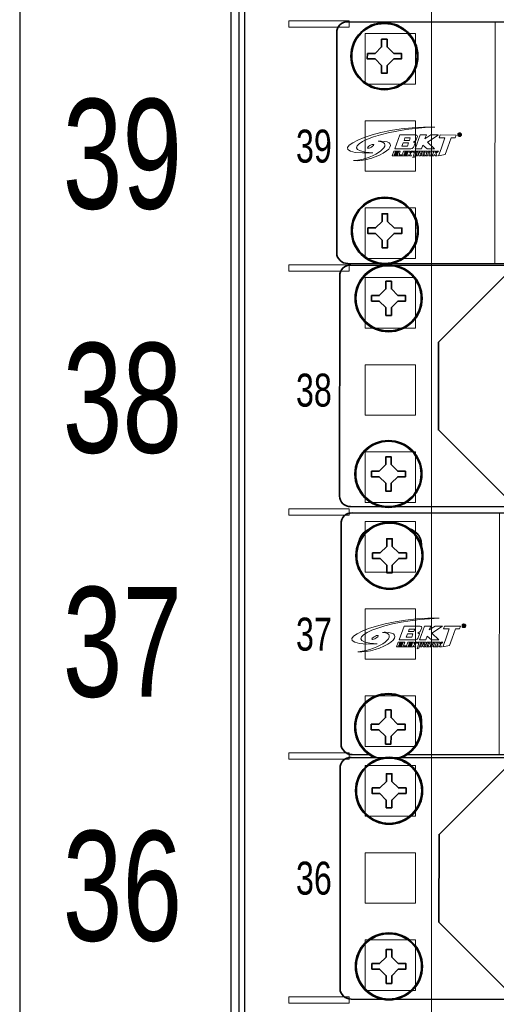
# Model space of a CAD drawing. Header units: millimetres. Extents: x 284 to 42354, y 172 to 67105.
# Tile 30 of 43: x 5459 to 6458, y 21782 to 23846. Entities that reach past the tile are written whole.
import ezdxf
from ezdxf.enums import TextEntityAlignment as Align

# ---------------------------------------------------------------- set-up
doc = ezdxf.new("R2010")
doc.units = ezdxf.units.MM
for name, color, linetype, lineweight in [('2DE_BKT_pp', 7, 'Continuous', 35), ('2DE_OBJ_BKT-pp', 93, 'Continuous', 25), ('2DE_TXT', 53, 'Continuous', 15), ('CP_DETAL', 33, 'Continuous', 9)]:
    doc.layers.add(name, color=color, linetype=linetype, lineweight=lineweight)
for name, color, linetype in [('2DE_OBJ_TXT', 53, 'Continuous'), ('BKT_LOGO', 5, 'Continuous'), ('CP_WIPEOUT', 7, 'Continuous')]:
    doc.layers.add(name, color=color, linetype=linetype)
doc.styles.add('CP_ATTR', font='ARIAL.TTF')
doc.styles.get("Standard").update_dxf_attribs({"font": 'arial.ttf'})

# ---------------------------------------------------------------- blocks, each defined once
blk = doc.blocks.new('wipeout_1')
blk.add_wipeout([(-6.9, 6.05), (471.7, 6.05), (473.7, 4.05), (473.7, -35.95), (471.7, -37.95), (-6.9, -37.95), (-8.9, -36.05), (-8.9, 4.05)]).dxf.layer = 'CP_WIPEOUT'
blk = doc.blocks.new('2hpn_bkt_04_gzawo0')
for p, q in [((-4.6, -2.63), (-4.6, 2.62)), ((4.6, 2.63), (4.6, -2.63)), ((-4.6, -34.63), (-4.6, -29.38)), ((4.6, -29.37), (4.6, -34.63))]:
    blk.add_line(p, q)
for points in [[(-6.9, -37.95), (-6.9, -37.95), (-6.9, -37.95), (-6.9, -37.95), (471.7, -37.95), (471.7, -37.95), (471.7, -37.95, 0.41425), (473.7, -35.95), (473.7, -35.95), (473.7, 4.05, 0.414021), (471.7, 6.05), (471.7, 6.05), (-6.9, 6.05, 0.457803), (-8.9, 4.05), (-8.9, 4.05), (-8.9, -36.05, 0.414214), (-6.9, -37.95), (-6.9, -37.95)], [(-2.75, 3.3), (-2.75, 3.3), (2.75, 3.3, -0.401538), (5.75, 0.3), (5.75, 0.3), (5.75, -0.3, -0.401538), (2.75, -3.3), (2.75, -3.3), (-2.75, -3.3, -0.401538), (-5.75, -0.3), (-5.75, -0.3), (-5.75, 0.2, -0.409645), (-2.75, 3.3), (-2.75, 3.3)], [(-2.75, -28.7), (-2.75, -28.7), (2.75, -28.7, -0.401538), (5.75, -31.7), (5.75, -31.7), (5.75, -32.3, -0.401538), (2.75, -35.3), (2.75, -35.3), (-2.75, -35.3, -0.401538), (-5.75, -32.3), (-5.75, -32.3), (-5.75, -31.8, -0.409645), (-2.75, -28.7), (-2.75, -28.7)]]:
    blk.add_lwpolyline(points, format="xyb")
at = {"lineweight": 0}
blk.add_lwpolyline([(19.9, 6.05), (19.9, -37.95)], dxfattribs=at)
at = {"layer": 'BKT_LOGO', "lineweight": 9}
for points, knots in [([(-2.36, -17.81), (-10.35, -17.31), (-0.7, -13.25), (8.98, -13.13), (8.98, -13.13), (-2.23, -12.72), (-13.54, -18.26), (-2.36, -17.81)], [0, 0, 0, 0, 0.5, 0.5, 0.5, 0.5, 1, 1, 1, 1]), ([(13.46, -14.16), (13.51, -14.16), (13.57, -14.17), (13.62, -14.2), (13.62, -14.2), (13.68, -14.23), (13.72, -14.27), (13.75, -14.32), (13.75, -14.32), (13.78, -14.38), (13.79, -14.43), (13.79, -14.49), (13.79, -14.49), (13.79, -14.55), (13.78, -14.6), (13.75, -14.66), (13.75, -14.66), (13.72, -14.71), (13.68, -14.75), (13.62, -14.78), (13.62, -14.78), (13.57, -14.81), (13.52, -14.82), (13.46, -14.82), (13.46, -14.82), (13.4, -14.82), (13.34, -14.81), (13.29, -14.78), (13.29, -14.78), (13.24, -14.75), (13.2, -14.71), (13.17, -14.66), (13.17, -14.66), (13.14, -14.6), (13.12, -14.55), (13.12, -14.49), (13.12, -14.49), (13.12, -14.43), (13.14, -14.38), (13.17, -14.32), (13.17, -14.32), (13.2, -14.27), (13.24, -14.23), (13.29, -14.2), (13.29, -14.2), (13.35, -14.17), (13.4, -14.16), (13.46, -14.16)], [0, 0, 0, 0, 0.083333, 0.083333, 0.083333, 0.083333, 0.166667, 0.166667, 0.166667, 0.166667, 0.25, 0.25, 0.25, 0.25, 0.333333, 0.333333, 0.333333, 0.333333, 0.416667, 0.416667, 0.416667, 0.416667, 0.5, 0.5, 0.5, 0.5, 0.583333, 0.583333, 0.583333, 0.583333, 0.666667, 0.666667, 0.666667, 0.666667, 0.75, 0.75, 0.75, 0.75, 0.833333, 0.833333, 0.833333, 0.833333, 0.916667, 0.916667, 0.916667, 0.916667, 1, 1, 1, 1]), ([(13.46, -14.21), (13.41, -14.21), (13.37, -14.22), (13.32, -14.25), (13.32, -14.25), (13.28, -14.27), (13.24, -14.31), (13.22, -14.35), (13.22, -14.35), (13.19, -14.4), (13.18, -14.44), (13.18, -14.49), (13.18, -14.49), (13.18, -14.54), (13.19, -14.58), (13.22, -14.63), (13.22, -14.63), (13.24, -14.67), (13.27, -14.71), (13.32, -14.73), (13.32, -14.73), (13.36, -14.76), (13.41, -14.77), (13.46, -14.77), (13.46, -14.77), (13.51, -14.77), (13.55, -14.76), (13.6, -14.73), (13.6, -14.73), (13.64, -14.71), (13.68, -14.67), (13.7, -14.63), (13.7, -14.63), (13.72, -14.58), (13.74, -14.54), (13.74, -14.49), (13.74, -14.49), (13.74, -14.44), (13.72, -14.4), (13.7, -14.35), (13.7, -14.35), (13.67, -14.31), (13.64, -14.27), (13.59, -14.25), (13.59, -14.25), (13.55, -14.22), (13.5, -14.21), (13.46, -14.21)], [0, 0, 0, 0, 0.083333, 0.083333, 0.083333, 0.083333, 0.166667, 0.166667, 0.166667, 0.166667, 0.25, 0.25, 0.25, 0.25, 0.333333, 0.333333, 0.333333, 0.333333, 0.416667, 0.416667, 0.416667, 0.416667, 0.5, 0.5, 0.5, 0.5, 0.583333, 0.583333, 0.583333, 0.583333, 0.666667, 0.666667, 0.666667, 0.666667, 0.75, 0.75, 0.75, 0.75, 0.833333, 0.833333, 0.833333, 0.833333, 0.916667, 0.916667, 0.916667, 0.916667, 1, 1, 1, 1]), ([(13.31, -14.68), (13.31, -14.68), (13.31, -14.32), (13.31, -14.32), (13.31, -14.32), (13.31, -14.32), (13.43, -14.32), (13.43, -14.32), (13.43, -14.32), (13.48, -14.32), (13.51, -14.32), (13.53, -14.33), (13.53, -14.33), (13.55, -14.33), (13.56, -14.34), (13.57, -14.36), (13.57, -14.36), (13.58, -14.38), (13.59, -14.39), (13.59, -14.41), (13.59, -14.41), (13.59, -14.44), (13.58, -14.46), (13.56, -14.48), (13.56, -14.48), (13.54, -14.5), (13.52, -14.51), (13.49, -14.51), (13.49, -14.51), (13.5, -14.52), (13.51, -14.53), (13.52, -14.53), (13.52, -14.53), (13.53, -14.55), (13.55, -14.57), (13.57, -14.6), (13.57, -14.6), (13.57, -14.6), (13.61, -14.68), (13.61, -14.68), (13.61, -14.68), (13.61, -14.68), (13.54, -14.68), (13.54, -14.68), (13.54, -14.68), (13.54, -14.68), (13.51, -14.62), (13.51, -14.62), (13.51, -14.62), (13.49, -14.57), (13.47, -14.55), (13.45, -14.53), (13.45, -14.53), (13.44, -14.53), (13.42, -14.52), (13.4, -14.52), (13.4, -14.52), (13.4, -14.52), (13.37, -14.52), (13.37, -14.52), (13.37, -14.52), (13.37, -14.52), (13.37, -14.68), (13.37, -14.68), (13.37, -14.68), (13.37, -14.68), (13.31, -14.68), (13.31, -14.68)], [0, 0, 0, 0, 0.058824, 0.058824, 0.058824, 0.058824, 0.117647, 0.117647, 0.117647, 0.117647, 0.176471, 0.176471, 0.176471, 0.176471, 0.235294, 0.235294, 0.235294, 0.235294, 0.294118, 0.294118, 0.294118, 0.294118, 0.352941, 0.352941, 0.352941, 0.352941, 0.411765, 0.411765, 0.411765, 0.411765, 0.470588, 0.470588, 0.470588, 0.470588, 0.529412, 0.529412, 0.529412, 0.529412, 0.588235, 0.588235, 0.588235, 0.588235, 0.647059, 0.647059, 0.647059, 0.647059, 0.705882, 0.705882, 0.705882, 0.705882, 0.764706, 0.764706, 0.764706, 0.764706, 0.823529, 0.823529, 0.823529, 0.823529, 0.882353, 0.882353, 0.882353, 0.882353, 0.941176, 0.941176, 0.941176, 0.941176, 1, 1, 1, 1]), ([(-5.83, -19.23), (-1.85, -18.92), (1.86, -16.01), (-1.34, -15.7), (-1.34, -15.7), (-1.16, -15.69), (-0.98, -15.68), (-0.81, -15.68), (-0.81, -15.68), (0.98, -15.68), (1.41, -16.48), (0.16, -17.47), (0.16, -17.47), (-1.23, -18.56), (-4.1, -19.4), (-5.83, -19.23)], [0, 0, 0, 0, 0.25, 0.25, 0.25, 0.25, 0.5, 0.5, 0.5, 0.5, 0.75, 0.75, 0.75, 0.75, 1, 1, 1, 1]), ([(1.67, -17.06), (1.67, -17.06), (2.57, -14.55), (2.57, -14.55), (2.57, -14.55), (2.57, -14.55), (5.29, -14.54), (5.29, -14.54), (5.29, -14.54), (5.45, -14.54), (5.57, -14.57), (5.65, -14.61), (5.65, -14.61), (5.74, -14.66), (5.78, -14.73), (5.77, -14.84), (5.77, -14.84), (5.77, -14.84), (5.52, -15.55), (5.52, -15.55), (5.52, -15.55), (5.46, -15.61), (5.4, -15.65), (5.33, -15.68), (5.33, -15.68), (5.26, -15.71), (5.18, -15.74), (5.11, -15.76), (5.11, -15.76), (5.11, -15.76), (5.08, -15.85), (5.08, -15.85), (5.08, -15.85), (5.14, -15.85), (5.2, -15.86), (5.23, -15.88), (5.23, -15.88), (5.27, -15.9), (5.31, -15.93), (5.37, -15.97), (5.37, -15.97), (5.37, -15.97), (5.07, -16.81), (5.07, -16.81), (5.07, -16.81), (4.94, -16.98), (4.71, -17.06), (4.38, -17.06), (4.38, -17.06), (4.38, -17.06), (1.67, -17.06), (1.67, -17.06)], [0, 0, 0, 0, 0.076923, 0.076923, 0.076923, 0.076923, 0.153846, 0.153846, 0.153846, 0.153846, 0.230769, 0.230769, 0.230769, 0.230769, 0.307692, 0.307692, 0.307692, 0.307692, 0.384615, 0.384615, 0.384615, 0.384615, 0.461538, 0.461538, 0.461538, 0.461538, 0.538462, 0.538462, 0.538462, 0.538462, 0.615385, 0.615385, 0.615385, 0.615385, 0.692308, 0.692308, 0.692308, 0.692308, 0.769231, 0.769231, 0.769231, 0.769231, 0.846154, 0.846154, 0.846154, 0.846154, 0.923077, 0.923077, 0.923077, 0.923077, 1, 1, 1, 1]), ([(3.96, -16.56), (3.96, -16.56), (4.18, -15.97), (4.18, -15.97), (4.18, -15.97), (4.18, -15.97), (3.18, -15.97), (3.18, -15.97), (3.18, -15.97), (3.18, -15.97), (2.97, -16.56), (2.97, -16.56), (2.97, -16.56), (2.97, -16.56), (3.96, -16.56), (3.96, -16.56)], [0, 0, 0, 0, 0.25, 0.25, 0.25, 0.25, 0.5, 0.5, 0.5, 0.5, 0.75, 0.75, 0.75, 0.75, 1, 1, 1, 1]), ([(4.33, -15.55), (4.33, -15.55), (4.49, -15.09), (4.49, -15.09), (4.49, -15.09), (4.49, -15.09), (3.5, -15.09), (3.5, -15.09), (3.5, -15.09), (3.5, -15.09), (3.34, -15.55), (3.34, -15.55), (3.34, -15.55), (3.34, -15.55), (4.33, -15.55), (4.33, -15.55)], [0, 0, 0, 0, 0.25, 0.25, 0.25, 0.25, 0.5, 0.5, 0.5, 0.5, 0.75, 0.75, 0.75, 0.75, 1, 1, 1, 1]), ([(7.6, -15.83), (7.6, -15.83), (8.88, -17.06), (8.88, -17.06), (8.88, -17.06), (8.88, -17.06), (7.56, -17.06), (7.56, -17.06), (7.56, -17.06), (7.56, -17.06), (6.76, -16.38), (6.76, -16.38), (6.76, -16.38), (6.76, -16.38), (6.76, -16.38), (6.76, -16.38), (6.76, -16.38), (6.76, -16.38), (6.52, -17.06), (6.52, -17.06), (6.52, -17.06), (6.52, -17.06), (5.4, -17.06), (5.4, -17.06), (5.4, -17.06), (5.4, -17.06), (5.69, -16.26), (5.69, -16.26), (5.69, -16.26), (5.69, -16.26), (5.68, -16.25), (5.68, -16.25), (5.68, -16.25), (5.68, -16.25), (5.69, -16.25), (5.69, -16.25), (5.69, -16.25), (5.69, -16.25), (6.3, -14.55), (6.3, -14.55), (6.3, -14.55), (6.3, -14.55), (7.43, -14.55), (7.43, -14.55), (7.43, -14.55), (7.43, -14.55), (7.16, -15.26), (7.16, -15.26), (7.16, -15.26), (7.16, -15.26), (8.24, -14.54), (8.24, -14.54), (8.24, -14.54), (8.24, -14.54), (9.58, -14.54), (9.58, -14.54), (9.58, -14.54), (9.58, -14.54), (9.54, -14.57), (9.54, -14.57), (9.54, -14.57), (9.54, -14.57), (7.6, -15.83), (7.6, -15.83)], [0, 0, 0, 0, 0.0625, 0.0625, 0.0625, 0.0625, 0.125, 0.125, 0.125, 0.125, 0.1875, 0.1875, 0.1875, 0.1875, 0.25, 0.25, 0.25, 0.25, 0.3125, 0.3125, 0.3125, 0.3125, 0.375, 0.375, 0.375, 0.375, 0.4375, 0.4375, 0.4375, 0.4375, 0.5, 0.5, 0.5, 0.5, 0.5625, 0.5625, 0.5625, 0.5625, 0.625, 0.625, 0.625, 0.625, 0.6875, 0.6875, 0.6875, 0.6875, 0.75, 0.75, 0.75, 0.75, 0.8125, 0.8125, 0.8125, 0.8125, 0.875, 0.875, 0.875, 0.875, 0.9375, 0.9375, 0.9375, 0.9375, 1, 1, 1, 1]), ([(11.32, -16.74), (11.32, -16.74), (10.84, -18.1), (10.84, -18.1), (10.84, -18.1), (10.84, -18.1), (9.62, -18.35), (9.62, -18.35), (9.62, -18.35), (9.62, -18.35), (10.08, -17.07), (10.08, -17.07), (10.08, -17.07), (10.08, -17.07), (10.79, -15.07), (10.79, -15.07), (10.79, -15.07), (10.79, -15.07), (9.72, -15.07), (9.72, -15.07), (9.72, -15.07), (9.72, -15.07), (9.91, -14.54), (9.91, -14.54), (9.91, -14.54), (9.91, -14.54), (12.82, -14.55), (12.82, -14.55), (12.82, -14.55), (12.82, -14.55), (12.63, -15.07), (12.63, -15.07), (12.63, -15.07), (12.63, -15.07), (11.92, -15.07), (11.92, -15.07), (11.92, -15.07), (11.92, -15.07), (11.32, -16.74), (11.32, -16.74), (11.32, -16.74), (11.32, -16.74), (11.32, -16.74), (11.32, -16.74)], [0, 0, 0, 0, 0.090909, 0.090909, 0.090909, 0.090909, 0.181818, 0.181818, 0.181818, 0.181818, 0.272727, 0.272727, 0.272727, 0.272727, 0.363636, 0.363636, 0.363636, 0.363636, 0.454545, 0.454545, 0.454545, 0.454545, 0.545455, 0.545455, 0.545455, 0.545455, 0.636364, 0.636364, 0.636364, 0.636364, 0.727273, 0.727273, 0.727273, 0.727273, 0.818182, 0.818182, 0.818182, 0.818182, 0.909091, 0.909091, 0.909091, 0.909091, 1, 1, 1, 1]), ([(13.37, -14.47), (13.37, -14.47), (13.44, -14.47), (13.44, -14.47), (13.44, -14.47), (13.47, -14.47), (13.5, -14.47), (13.51, -14.46), (13.51, -14.46), (13.52, -14.45), (13.53, -14.43), (13.53, -14.42), (13.53, -14.42), (13.53, -14.41), (13.52, -14.4), (13.52, -14.39), (13.52, -14.39), (13.51, -14.38), (13.5, -14.37), (13.49, -14.37), (13.49, -14.37), (13.48, -14.37), (13.46, -14.36), (13.44, -14.36), (13.44, -14.36), (13.44, -14.36), (13.37, -14.36), (13.37, -14.36), (13.37, -14.36), (13.37, -14.36), (13.37, -14.47), (13.37, -14.47)], [0, 0, 0, 0, 0.125, 0.125, 0.125, 0.125, 0.25, 0.25, 0.25, 0.25, 0.375, 0.375, 0.375, 0.375, 0.5, 0.5, 0.5, 0.5, 0.625, 0.625, 0.625, 0.625, 0.75, 0.75, 0.75, 0.75, 0.875, 0.875, 0.875, 0.875, 1, 1, 1, 1]), ([(-2.28, -16.27), (-2.09, -16.27), (-2.13, -16.43), (-2.38, -16.62), (-2.38, -16.62), (-2.62, -16.82), (-2.98, -16.98), (-3.18, -16.98), (-3.18, -16.98), (-3.37, -16.98), (-3.33, -16.82), (-3.08, -16.62), (-3.08, -16.62), (-2.83, -16.43), (-2.48, -16.27), (-2.28, -16.27)], [0, 0, 0, 0, 0.25, 0.25, 0.25, 0.25, 0.5, 0.5, 0.5, 0.5, 0.75, 0.75, 0.75, 0.75, 1, 1, 1, 1]), ([(1.5, -17.5), (1.5, -17.5), (2.34, -17.5), (2.34, -17.5), (2.34, -17.5), (2.34, -17.5), (2.19, -17.68), (2.19, -17.68), (2.19, -17.68), (2.19, -17.68), (1.72, -17.68), (1.72, -17.68), (1.72, -17.68), (1.72, -17.68), (1.67, -17.83), (1.67, -17.83), (1.67, -17.83), (1.67, -17.83), (2.13, -17.83), (2.13, -17.83), (2.13, -17.83), (2.13, -17.83), (2.07, -18.01), (2.07, -18.01), (2.07, -18.01), (2.07, -18.01), (1.61, -18.01), (1.61, -18.01), (1.61, -18.01), (1.61, -18.01), (1.55, -18.15), (1.55, -18.15), (1.55, -18.15), (1.55, -18.15), (2.1, -18.15), (2.1, -18.15), (2.1, -18.15), (2.1, -18.15), (1.96, -18.33), (1.96, -18.33), (1.96, -18.33), (1.96, -18.33), (1.2, -18.33), (1.2, -18.33), (1.2, -18.33), (1.2, -18.33), (1.5, -17.5), (1.5, -17.5)], [0, 0, 0, 0, 0.083333, 0.083333, 0.083333, 0.083333, 0.166667, 0.166667, 0.166667, 0.166667, 0.25, 0.25, 0.25, 0.25, 0.333333, 0.333333, 0.333333, 0.333333, 0.416667, 0.416667, 0.416667, 0.416667, 0.5, 0.5, 0.5, 0.5, 0.583333, 0.583333, 0.583333, 0.583333, 0.666667, 0.666667, 0.666667, 0.666667, 0.75, 0.75, 0.75, 0.75, 0.833333, 0.833333, 0.833333, 0.833333, 0.916667, 0.916667, 0.916667, 0.916667, 1, 1, 1, 1]), ([(2.43, -18.15), (2.43, -18.15), (2.9, -18.15), (2.9, -18.15), (2.9, -18.15), (2.9, -18.15), (2.92, -18.33), (2.92, -18.33), (2.92, -18.33), (2.92, -18.33), (2.08, -18.33), (2.08, -18.33), (2.08, -18.33), (2.08, -18.33), (2.38, -17.5), (2.38, -17.5), (2.38, -17.5), (2.38, -17.5), (2.67, -17.5), (2.67, -17.5), (2.67, -17.5), (2.67, -17.5), (2.43, -18.15), (2.43, -18.15)], [0, 0, 0, 0, 0.166667, 0.166667, 0.166667, 0.166667, 0.333333, 0.333333, 0.333333, 0.333333, 0.5, 0.5, 0.5, 0.5, 0.666667, 0.666667, 0.666667, 0.666667, 0.833333, 0.833333, 0.833333, 0.833333, 1, 1, 1, 1]), ([(3.26, -17.5), (3.26, -17.5), (4.09, -17.5), (4.09, -17.5), (4.09, -17.5), (4.09, -17.5), (3.95, -17.68), (3.95, -17.68), (3.95, -17.68), (3.95, -17.68), (3.48, -17.68), (3.48, -17.68), (3.48, -17.68), (3.48, -17.68), (3.43, -17.83), (3.43, -17.83), (3.43, -17.83), (3.43, -17.83), (3.89, -17.83), (3.89, -17.83), (3.89, -17.83), (3.89, -17.83), (3.83, -18.01), (3.83, -18.01), (3.83, -18.01), (3.83, -18.01), (3.36, -18.01), (3.36, -18.01), (3.36, -18.01), (3.36, -18.01), (3.31, -18.15), (3.31, -18.15), (3.31, -18.15), (3.31, -18.15), (3.86, -18.15), (3.86, -18.15), (3.86, -18.15), (3.86, -18.15), (3.71, -18.33), (3.71, -18.33), (3.71, -18.33), (3.71, -18.33), (2.96, -18.33), (2.96, -18.33), (2.96, -18.33), (2.96, -18.33), (3.26, -17.5), (3.26, -17.5)], [0, 0, 0, 0, 0.083333, 0.083333, 0.083333, 0.083333, 0.166667, 0.166667, 0.166667, 0.166667, 0.25, 0.25, 0.25, 0.25, 0.333333, 0.333333, 0.333333, 0.333333, 0.416667, 0.416667, 0.416667, 0.416667, 0.5, 0.5, 0.5, 0.5, 0.583333, 0.583333, 0.583333, 0.583333, 0.666667, 0.666667, 0.666667, 0.666667, 0.75, 0.75, 0.75, 0.75, 0.833333, 0.833333, 0.833333, 0.833333, 0.916667, 0.916667, 0.916667, 0.916667, 1, 1, 1, 1]), ([(4.44, -17.93), (4.44, -17.93), (4.73, -18.33), (4.73, -18.33), (4.73, -18.33), (4.73, -18.33), (4.39, -18.33), (4.39, -18.33), (4.39, -18.33), (4.39, -18.33), (4.21, -18.11), (4.21, -18.11), (4.21, -18.11), (4.21, -18.11), (4.21, -18.11), (4.21, -18.11), (4.21, -18.11), (4.21, -18.11), (4.13, -18.33), (4.13, -18.33), (4.13, -18.33), (4.13, -18.33), (3.84, -18.33), (3.84, -18.33), (3.84, -18.33), (3.84, -18.33), (3.94, -18.07), (3.94, -18.07), (3.94, -18.07), (3.94, -18.07), (3.94, -18.07), (3.94, -18.07), (3.94, -18.07), (3.94, -18.07), (3.94, -18.06), (3.94, -18.06), (3.94, -18.06), (3.94, -18.06), (4.14, -17.5), (4.14, -17.5), (4.14, -17.5), (4.14, -17.5), (4.43, -17.5), (4.43, -17.5), (4.43, -17.5), (4.43, -17.5), (4.34, -17.74), (4.34, -17.74), (4.34, -17.74), (4.34, -17.74), (4.63, -17.5), (4.63, -17.5), (4.63, -17.5), (4.63, -17.5), (4.97, -17.5), (4.97, -17.5), (4.97, -17.5), (4.97, -17.5), (4.96, -17.5), (4.96, -17.5), (4.96, -17.5), (4.96, -17.5), (4.97, -17.5), (4.97, -17.5), (4.97, -17.5), (4.97, -17.5), (4.44, -17.93), (4.44, -17.93)], [0, 0, 0, 0, 0.058824, 0.058824, 0.058824, 0.058824, 0.117647, 0.117647, 0.117647, 0.117647, 0.176471, 0.176471, 0.176471, 0.176471, 0.235294, 0.235294, 0.235294, 0.235294, 0.294118, 0.294118, 0.294118, 0.294118, 0.352941, 0.352941, 0.352941, 0.352941, 0.411765, 0.411765, 0.411765, 0.411765, 0.470588, 0.470588, 0.470588, 0.470588, 0.529412, 0.529412, 0.529412, 0.529412, 0.588235, 0.588235, 0.588235, 0.588235, 0.647059, 0.647059, 0.647059, 0.647059, 0.705882, 0.705882, 0.705882, 0.705882, 0.764706, 0.764706, 0.764706, 0.764706, 0.823529, 0.823529, 0.823529, 0.823529, 0.882353, 0.882353, 0.882353, 0.882353, 0.941176, 0.941176, 0.941176, 0.941176, 1, 1, 1, 1]), ([(5.37, -18.23), (5.37, -18.23), (5.24, -18.6), (5.24, -18.6), (5.24, -18.6), (5.24, -18.6), (4.92, -18.68), (4.92, -18.68), (4.92, -18.68), (4.92, -18.68), (5.04, -18.34), (5.04, -18.34), (5.04, -18.34), (5.04, -18.34), (5.28, -17.67), (5.28, -17.67), (5.28, -17.67), (5.28, -17.67), (5, -17.67), (5, -17.67), (5, -17.67), (5, -17.67), (5.07, -17.5), (5.07, -17.5), (5.07, -17.5), (5.07, -17.5), (5.78, -17.5), (5.78, -17.5), (5.78, -17.5), (5.78, -17.5), (5.72, -17.67), (5.72, -17.67), (5.72, -17.67), (5.72, -17.67), (5.56, -17.67), (5.56, -17.67), (5.56, -17.67), (5.56, -17.67), (5.36, -18.23), (5.36, -18.23), (5.36, -18.23), (5.36, -18.23), (5.37, -18.23), (5.37, -18.23)], [0, 0, 0, 0, 0.090909, 0.090909, 0.090909, 0.090909, 0.181818, 0.181818, 0.181818, 0.181818, 0.272727, 0.272727, 0.272727, 0.272727, 0.363636, 0.363636, 0.363636, 0.363636, 0.454545, 0.454545, 0.454545, 0.454545, 0.545455, 0.545455, 0.545455, 0.545455, 0.636364, 0.636364, 0.636364, 0.636364, 0.727273, 0.727273, 0.727273, 0.727273, 0.818182, 0.818182, 0.818182, 0.818182, 0.909091, 0.909091, 0.909091, 0.909091, 1, 1, 1, 1]), ([(5.82, -18.33), (5.82, -18.33), (5.53, -18.33), (5.53, -18.33), (5.53, -18.33), (5.53, -18.33), (5.68, -17.93), (5.68, -17.93), (5.68, -17.93), (5.68, -17.93), (5.68, -17.93), (5.68, -17.93), (5.68, -17.93), (5.68, -17.93), (5.68, -17.93), (5.68, -17.93), (5.68, -17.93), (5.68, -17.93), (5.83, -17.5), (5.83, -17.5), (5.83, -17.5), (5.83, -17.5), (6.52, -17.5), (6.52, -17.5), (6.52, -17.5), (6.56, -17.5), (6.59, -17.5), (6.61, -17.52), (6.61, -17.52), (6.63, -17.53), (6.64, -17.56), (6.64, -17.59), (6.64, -17.59), (6.62, -17.65), (6.6, -17.7), (6.59, -17.73), (6.59, -17.73), (6.58, -17.76), (6.57, -17.79), (6.56, -17.81), (6.56, -17.81), (6.55, -17.83), (6.55, -17.84), (6.54, -17.85), (6.54, -17.85), (6.54, -17.86), (6.54, -17.87), (6.54, -17.87), (6.54, -17.87), (6.52, -17.9), (6.5, -17.92), (6.47, -17.94), (6.47, -17.94), (6.45, -17.95), (6.42, -17.96), (6.39, -17.97), (6.39, -17.97), (6.39, -17.97), (6.39, -17.97), (6.39, -17.97), (6.39, -17.97), (6.39, -17.97), (6.28, -17.97), (6.28, -17.97), (6.28, -17.97), (6.28, -17.97), (6.37, -18.34), (6.37, -18.34), (6.37, -18.34), (6.37, -18.34), (6.07, -18.34), (6.07, -18.34), (6.07, -18.34), (6.07, -18.34), (5.99, -17.97), (5.99, -17.97), (5.99, -17.97), (5.99, -17.97), (6.04, -17.83), (6.04, -17.83), (6.04, -17.83), (6.04, -17.83), (6.25, -17.83), (6.25, -17.83), (6.25, -17.83), (6.25, -17.83), (6.3, -17.68), (6.3, -17.68), (6.3, -17.68), (6.3, -17.68), (6.05, -17.68), (6.05, -17.68), (6.05, -17.68), (6.05, -17.68), (5.82, -18.33), (5.82, -18.33)], [0, 0, 0, 0, 0.041667, 0.041667, 0.041667, 0.041667, 0.083333, 0.083333, 0.083333, 0.083333, 0.125, 0.125, 0.125, 0.125, 0.166667, 0.166667, 0.166667, 0.166667, 0.208333, 0.208333, 0.208333, 0.208333, 0.25, 0.25, 0.25, 0.25, 0.291667, 0.291667, 0.291667, 0.291667, 0.333333, 0.333333, 0.333333, 0.333333, 0.375, 0.375, 0.375, 0.375, 0.416667, 0.416667, 0.416667, 0.416667, 0.458333, 0.458333, 0.458333, 0.458333, 0.5, 0.5, 0.5, 0.5, 0.541667, 0.541667, 0.541667, 0.541667, 0.583333, 0.583333, 0.583333, 0.583333, 0.625, 0.625, 0.625, 0.625, 0.666667, 0.666667, 0.666667, 0.666667, 0.708333, 0.708333, 0.708333, 0.708333, 0.75, 0.75, 0.75, 0.75, 0.791667, 0.791667, 0.791667, 0.791667, 0.833333, 0.833333, 0.833333, 0.833333, 0.875, 0.875, 0.875, 0.875, 0.916667, 0.916667, 0.916667, 0.916667, 0.958333, 0.958333, 0.958333, 0.958333, 1, 1, 1, 1]), ([(6.57, -18.33), (6.49, -18.33), (6.45, -18.31), (6.45, -18.25), (6.45, -18.25), (6.49, -18.13), (6.53, -18.02), (6.57, -17.91), (6.57, -17.91), (6.61, -17.81), (6.65, -17.7), (6.68, -17.59), (6.68, -17.59), (6.7, -17.56), (6.73, -17.53), (6.76, -17.52), (6.76, -17.52), (6.79, -17.5), (6.83, -17.5), (6.87, -17.5), (6.87, -17.5), (6.87, -17.5), (7.41, -17.5), (7.41, -17.5), (7.41, -17.5), (7.45, -17.5), (7.48, -17.5), (7.5, -17.52), (7.5, -17.52), (7.52, -17.53), (7.53, -17.56), (7.52, -17.59), (7.52, -17.59), (7.48, -17.7), (7.44, -17.81), (7.41, -17.91), (7.41, -17.91), (7.37, -18.02), (7.33, -18.13), (7.29, -18.25), (7.29, -18.25), (7.25, -18.31), (7.19, -18.33), (7.11, -18.33), (7.11, -18.33), (7.11, -18.33), (6.57, -18.33), (6.57, -18.33)], [0, 0, 0, 0, 0.083333, 0.083333, 0.083333, 0.083333, 0.166667, 0.166667, 0.166667, 0.166667, 0.25, 0.25, 0.25, 0.25, 0.333333, 0.333333, 0.333333, 0.333333, 0.416667, 0.416667, 0.416667, 0.416667, 0.5, 0.5, 0.5, 0.5, 0.583333, 0.583333, 0.583333, 0.583333, 0.666667, 0.666667, 0.666667, 0.666667, 0.75, 0.75, 0.75, 0.75, 0.833333, 0.833333, 0.833333, 0.833333, 0.916667, 0.916667, 0.916667, 0.916667, 1, 1, 1, 1]), ([(6.79, -18.15), (6.79, -18.15), (7.02, -18.15), (7.02, -18.15), (7.02, -18.15), (7.02, -18.15), (7.19, -17.68), (7.19, -17.68), (7.19, -17.68), (7.19, -17.68), (6.96, -17.68), (6.96, -17.68), (6.96, -17.68), (6.96, -17.68), (6.79, -18.15), (6.79, -18.15)], [0, 0, 0, 0, 0.25, 0.25, 0.25, 0.25, 0.5, 0.5, 0.5, 0.5, 0.75, 0.75, 0.75, 0.75, 1, 1, 1, 1]), ([(8.14, -18.33), (8.14, -18.33), (7.85, -18.33), (7.85, -18.33), (7.85, -18.33), (7.85, -18.33), (7.86, -18.33), (7.86, -18.33), (7.86, -18.33), (7.86, -18.33), (7.85, -18.33), (7.85, -18.33), (7.85, -18.33), (7.85, -18.33), (8.08, -17.67), (8.08, -17.67), (8.08, -17.67), (8.08, -17.67), (7.83, -17.67), (7.83, -17.67), (7.83, -17.67), (7.83, -17.67), (7.59, -18.33), (7.59, -18.33), (7.59, -18.33), (7.59, -18.33), (7.31, -18.33), (7.31, -18.33), (7.31, -18.33), (7.31, -18.33), (7.6, -17.5), (7.6, -17.5), (7.6, -17.5), (7.6, -17.5), (8.44, -17.5), (8.44, -17.5), (8.44, -17.5), (8.44, -17.5), (8.14, -18.33), (8.14, -18.33)], [0, 0, 0, 0, 0.1, 0.1, 0.1, 0.1, 0.2, 0.2, 0.2, 0.2, 0.3, 0.3, 0.3, 0.3, 0.4, 0.4, 0.4, 0.4, 0.5, 0.5, 0.5, 0.5, 0.6, 0.6, 0.6, 0.6, 0.7, 0.7, 0.7, 0.7, 0.8, 0.8, 0.8, 0.8, 0.9, 0.9, 0.9, 0.9, 1, 1, 1, 1]), ([(8.47, -18.33), (8.47, -18.33), (8.19, -18.33), (8.19, -18.33), (8.19, -18.33), (8.19, -18.33), (8.49, -17.5), (8.49, -17.5), (8.49, -17.5), (8.49, -17.5), (8.77, -17.5), (8.77, -17.5), (8.77, -17.5), (8.77, -17.5), (8.47, -18.33), (8.47, -18.33)], [0, 0, 0, 0, 0.25, 0.25, 0.25, 0.25, 0.5, 0.5, 0.5, 0.5, 0.75, 0.75, 0.75, 0.75, 1, 1, 1, 1]), ([(9.11, -17.93), (9.11, -17.93), (9.4, -18.33), (9.4, -18.33), (9.4, -18.33), (9.4, -18.33), (9.07, -18.33), (9.07, -18.33), (9.07, -18.33), (9.07, -18.33), (8.89, -18.11), (8.89, -18.11), (8.89, -18.11), (8.89, -18.11), (8.89, -18.11), (8.89, -18.11), (8.89, -18.11), (8.89, -18.11), (8.8, -18.33), (8.8, -18.33), (8.8, -18.33), (8.8, -18.33), (8.52, -18.33), (8.52, -18.33), (8.52, -18.33), (8.52, -18.33), (8.62, -18.07), (8.62, -18.07), (8.62, -18.07), (8.62, -18.07), (8.62, -18.07), (8.62, -18.07), (8.62, -18.07), (8.62, -18.07), (8.62, -18.06), (8.62, -18.06), (8.62, -18.06), (8.62, -18.06), (8.82, -17.5), (8.82, -17.5), (8.82, -17.5), (8.82, -17.5), (9.1, -17.5), (9.1, -17.5), (9.1, -17.5), (9.1, -17.5), (9.02, -17.74), (9.02, -17.74), (9.02, -17.74), (9.02, -17.74), (9.31, -17.5), (9.31, -17.5), (9.31, -17.5), (9.31, -17.5), (9.65, -17.5), (9.65, -17.5), (9.65, -17.5), (9.65, -17.5), (9.64, -17.5), (9.64, -17.5), (9.64, -17.5), (9.64, -17.5), (9.11, -17.93), (9.11, -17.93)], [0, 0, 0, 0, 0.0625, 0.0625, 0.0625, 0.0625, 0.125, 0.125, 0.125, 0.125, 0.1875, 0.1875, 0.1875, 0.1875, 0.25, 0.25, 0.25, 0.25, 0.3125, 0.3125, 0.3125, 0.3125, 0.375, 0.375, 0.375, 0.375, 0.4375, 0.4375, 0.4375, 0.4375, 0.5, 0.5, 0.5, 0.5, 0.5625, 0.5625, 0.5625, 0.5625, 0.625, 0.625, 0.625, 0.625, 0.6875, 0.6875, 0.6875, 0.6875, 0.75, 0.75, 0.75, 0.75, 0.8125, 0.8125, 0.8125, 0.8125, 0.875, 0.875, 0.875, 0.875, 0.9375, 0.9375, 0.9375, 0.9375, 1, 1, 1, 1])]:
    blk.add_open_spline(points, degree=3, knots=knots, dxfattribs=at)
at = {"linetype": 'ByBlock', "style": 'CP_ATTR', "flags": 1}
for tag in ['ARTICLE', 'PRODUCT-TYPE', 'PRODUCER', 'CHARACTER', 'OTHER']:
    blk.add_attdef(tag, text='', height=0.00005, dxfattribs=at).set_placement((0, 0), align=Align.MIDDLE_LEFT)
blk = doc.blocks.new('2hpn_bkt_138_5sy0dho')
blk.add_wipeout([(-8.9, 3.51), (-6.9, 6.05), (471.7, 6.05), (473.7, 4.05), (473.7, -35.95), (471.7, -37.95), (-6.9, -37.95), (-8.9, -36.05)]).dxf.layer = 'CP_WIPEOUT'
for p, q in [((-4.6, -34.63), (-4.6, -29.38)), ((-4.6, -34.63), (-4.6, -29.38)), ((4.6, -29.37), (4.6, -34.63))]:
    blk.add_line(p, q)
for points in [[(-6.9, -37.95), (-6.9, -37.95), (-6.9, -37.95), (-6.9, -37.95), (471.7, -37.95), (471.7, -37.95), (471.7, -37.95, 0.41425), (473.7, -35.95), (473.7, -35.95), (473.7, 4.05, 0.414021), (471.7, 6.05), (471.7, 6.05), (-6.9, 6.05, 0.457803), (-8.9, 4.05), (-8.9, 4.05), (-8.9, -36.05, 0.414214), (-6.9, -37.95), (-6.9, -37.95)], [(-2.75, 3.3), (-2.75, 3.3), (2.75, 3.3, -0.401538), (5.75, 0.3), (5.75, 0.3), (5.75, -0.3, -0.401538), (2.75, -3.3), (2.75, -3.3), (-2.75, -3.3, -0.401538), (-5.75, -0.3), (-5.75, -0.3), (-5.75, 0.2, -0.409645), (-2.75, 3.3), (-2.75, 3.3)], [(-2.75, -28.7), (-2.75, -28.7), (2.75, -28.7, -0.401538), (5.75, -31.7), (5.75, -31.7), (5.75, -32.3, -0.401538), (2.75, -35.3), (2.75, -35.3), (-2.75, -35.3, -0.401538), (-5.75, -32.3), (-5.75, -32.3), (-5.75, -31.8, -0.409645), (-2.75, -28.7), (-2.75, -28.7)]]:
    blk.add_lwpolyline(points, format="xyb")
blk.add_lwpolyline([(24.1, 5.05), (22.1, 5.05), (9.1, -7.95), (9.1, -23.95), (22.1, -36.95), (24.1, -36.95)])
at = {"linetype": 'ByBlock', "style": 'CP_ATTR', "flags": 9}
for tag in ['ARTICLE', 'PRODUCER']:
    blk.add_attdef(tag, text='', height=0.00005, dxfattribs=at).set_placement((0, 0), align=Align.MIDDLE_LEFT)
for points in [[(0, 5.95), (-1.54, 5.75), (-2.97, 5.15), (-4.21, 4.21), (-5.15, 2.98), (-5.75, 1.54), (-5.95, 0), (-5.75, -1.54), (-5.15, -2.97), (-4.21, -4.21), (-2.97, -5.15), (-1.54, -5.75), (0, -5.95), (1.54, -5.75), (2.98, -5.15), (4.21, -4.21), (5.15, -2.97), (5.75, -1.54), (5.95, 0), (5.75, 1.54), (5.15, 2.98), (4.21, 4.21), (2.98, 5.15), (1.54, 5.75)], [(0, -26.05), (-1.54, -26.25), (-2.97, -26.85), (-4.21, -27.79), (-5.15, -29.02), (-5.75, -30.46), (-5.95, -32), (-5.75, -33.54), (-5.15, -34.97), (-4.21, -36.21), (-2.97, -37.15), (-1.54, -37.75), (0, -37.95), (1.54, -37.75), (2.98, -37.15), (4.21, -36.21), (5.15, -34.97), (5.75, -33.54), (5.95, -32), (5.75, -30.46), (5.15, -29.02), (4.21, -27.79), (2.98, -26.85), (1.54, -26.25)]]:
    blk.add_wipeout(points).dxf.layer = 'CP_WIPEOUT'
for points in [[(-3.1, 0.5), (-1.7, 0.5), (-0.5, 1.7), (-0.5, 3.1), (0.5, 3.1), (0.5, 1.7), (1.7, 0.5), (3.1, 0.5), (3.1, -0.5), (1.7, -0.5), (0.5, -1.7), (0.5, -3.1), (-0.5, -3.1), (-0.5, -1.7), (-1.7, -0.5), (-3.1, -0.5), (-3.1, 0.5)], [(-3.1, -31.5), (-1.7, -31.5), (-0.5, -30.3), (-0.5, -28.9), (0.5, -28.9), (0.5, -30.3), (1.7, -31.5), (3.1, -31.5), (3.1, -32.5), (1.7, -32.5), (0.5, -33.7), (0.5, -35.1), (-0.5, -35.1), (-0.5, -33.7), (-1.7, -32.5), (-3.1, -32.5), (-3.1, -31.5)]]:
    blk.add_lwpolyline(points)
for centre, radius in [((0, 0), 6.1), ((0, 0), 5.95), ((0, -32), 6.1), ((0, -32), 5.95)]:
    blk.add_circle(centre, radius)
blk = doc.blocks.new('2D_BKT_switchgear_102')
at = {"lineweight": 0, "style": 'CP_ATTR'}
for tag in ['ORDER-NO', 'NAME']:
    blk.add_attdef(tag, text='', height=0.00005, dxfattribs=at).set_placement((-0.09, -0.02), align=Align.MIDDLE_LEFT)
at = {"linetype": 'ByBlock', "style": 'CP_ATTR', "flags": 9}
for tag in ['ARTICLE', 'PRODUCT-TYPE', 'PRODUCER', 'CHARACTER', 'OTHER']:
    blk.add_attdef(tag, text='', height=0.00005, dxfattribs=at).set_placement((-0.09, -0.02), align=Align.MIDDLE_LEFT)
blk.add_wipeout([(0, 5.95), (-1.54, 5.75), (-2.98, 5.15), (-4.21, 4.21), (-5.15, 2.97), (-5.75, 1.54), (-5.95, 0), (-5.75, -1.54), (-5.15, -2.98), (-4.21, -4.21), (-2.98, -5.15), (-1.54, -5.75), (0, -5.95), (1.54, -5.75), (2.97, -5.15), (4.21, -4.21), (5.15, -2.98), (5.75, -1.54), (5.95, 0), (5.75, 1.54), (5.15, 2.97), (4.21, 4.21), (2.97, 5.15), (1.54, 5.75)]).dxf.layer = 'CP_WIPEOUT'
blk.add_lwpolyline([(-3.1, 0.5), (-1.7, 0.5), (-0.5, 1.7), (-0.5, 3.1), (0.5, 3.1), (0.5, 1.7), (1.7, 0.5), (3.1, 0.5), (3.1, -0.5), (1.7, -0.5), (0.5, -1.7), (0.5, -3.1), (-0.5, -3.1), (-0.5, -1.7), (-1.7, -0.5), (-3.1, -0.5), (-3.1, 0.5)])
for radius in [6.1, 5.95]:
    blk.add_circle((0, 0), radius)
for tag in ['NAME', 'NUMBER', 'GROUP', 'ARTICLE', 'PRODUCT-TYPE', 'ORDER-NO', 'PRODUCER', 'VOLTAGE', 'POWER', 'CHARACTER', 'OTHER', 'DIMS', 'MATERIAL', 'IP', 'WEIGHT']:
    blk.add_attdef(tag, text='', height=0.00005, dxfattribs=at).set_placement((-0.09, -0.02), align=Align.MIDDLE_LEFT)
blk = doc.blocks.new('2d_bkt_switchward_1_08_52m2dvd')
for points in [[(0, 1940.5), (0, 49.5), (40, 49.5), (40, 1940.5), (0, 1940.5)], [(38.5, 60), (38.5, 1931.51), (38.5, 1931.51)], [(41, 60), (41, 1930), (41, 1930)]]:
    blk.add_lwpolyline(points)
at = {"layer": 'CP_DETAL'}
for points in [[(75, 60), (75, 1930), (75, 1930)], [(49.01, 1795.2), (60.01, 1795.2), (60.01, 1794), (49.01, 1794), (49.01, 1795.2)], [(62.9, 1783.65), (72.1, 1783.65), (72.1, 1792.85), (62.9, 1792.85), (62.9, 1783.65)], [(62.9, 1767.78), (72.1, 1767.78), (72.1, 1776.98), (62.9, 1776.98), (62.9, 1767.78)], [(62.9, 1751.9), (72.1, 1751.9), (72.1, 1761.1), (62.9, 1761.1), (62.9, 1751.9)], [(49.01, 1750.75), (60.01, 1750.75), (60.01, 1749.55), (49.01, 1749.55), (49.01, 1750.75)], [(62.9, 1739.2), (72.1, 1739.2), (72.1, 1748.4), (62.9, 1748.4), (62.9, 1739.2)], [(62.9, 1723.32), (72.1, 1723.32), (72.1, 1732.52), (62.9, 1732.52), (62.9, 1723.32)], [(62.9, 1707.45), (72.1, 1707.45), (72.1, 1716.65), (62.9, 1716.65), (62.9, 1707.45)], [(49.01, 1706.3), (60.01, 1706.3), (60.01, 1705.1), (49.01, 1705.1), (49.01, 1706.3)], [(62.9, 1694.75), (72.1, 1694.75), (72.1, 1703.95), (62.9, 1703.95), (62.9, 1694.75)], [(62.9, 1678.87), (72.1, 1678.87), (72.1, 1688.07), (62.9, 1688.07), (62.9, 1678.87)], [(62.9, 1663), (72.1, 1663), (72.1, 1672.2), (62.9, 1672.2), (62.9, 1663)], [(49.01, 1661.85), (60.01, 1661.85), (60.01, 1660.65), (49.01, 1660.65), (49.01, 1661.85)], [(62.9, 1650.3), (72.1, 1650.3), (72.1, 1659.5), (62.9, 1659.5), (62.9, 1650.3)], [(62.9, 1634.42), (72.1, 1634.42), (72.1, 1643.62), (62.9, 1643.62), (62.9, 1634.42)], [(62.9, 1618.55), (72.1, 1618.55), (72.1, 1627.75), (62.9, 1627.75), (62.9, 1618.55)], [(49.01, 1617.4), (60.01, 1617.4), (60.01, 1616.2), (49.01, 1616.2), (49.01, 1617.4)]]:
    blk.add_lwpolyline(points, dxfattribs=at)
at = {"style": 'CP_ATTR', "flags": 9}
for tag in ['ARTICLE', 'PRODUCT-TYPE', 'PRODUCER', 'CHARACTER', 'OTHER']:
    blk.add_attdef(tag, text='', height=0.00005, dxfattribs=at).set_placement((67.41, 67.69), align=Align.MIDDLE_LEFT)
at = {"layer": '2DE_OBJ_TXT', "width": 0.7}
for s, p in [('39', (7.83, 1760.95)), ('38', (7.83, 1716.5)), ('37', (7.83, 1672.05)), ('36', (7.83, 1627.6))]:
    blk.add_text(s, height=20, dxfattribs=at).set_placement(p)
at = {"layer": '2DE_TXT', "width": 0.7}
for s, p in [('39', (50.32, 1769.35)), ('38', (50.32, 1724.9)), ('37', (50.32, 1680.45)), ('36', (50.32, 1636))]:
    blk.add_text(s, height=6, dxfattribs=at).set_placement(p)
at = {"layer": '2DE_TXT', "style": 'CP_ATTR', "width": 0.8}
for tag, p in [('NAME', (-3.39, 2020.54)), ('ORDER-NO', (-3.39, 2002.94))]:
    blk.add_attdef(tag, text='', height=10, dxfattribs=at).set_placement(p, align=Align.MIDDLE_LEFT)

msp = doc.modelspace()

# ---------------------------------------------------------------- block references
at = {"layer": 'CP_WIPEOUT', "xscale": 11.50760455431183, "yscale": 11.50760455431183, "zscale": 11.50760455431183, "rotation": 359.9585277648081}
msp.add_blockref('wipeout_1', (6226.5, 23772.1, 41413.7), dxfattribs=at)

# ---------------------------------------------------------------- next in the draw order: block references
at = {"layer": '2DE_BKT_pp', "xscale": 11.50760455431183, "yscale": 11.50760455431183, "zscale": 11.50760455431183, "rotation": 359.9585277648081}
msp.add_blockref('2hpn_bkt_04_gzawo0', (6226.5, 23772.1, 41413.7), dxfattribs=at)

# ---------------------------------------------------------------- next in the draw order: block references
for name, p in [('2D_BKT_switchgear_102', (6223.6, 23769.8, 41413.7)), ('2hpn_bkt_138_5sy0dho', (6232.5, 23262.2, 41413.7))]:
    msp.add_blockref(name, p, dxfattribs=at)

# ---------------------------------------------------------------- next in the draw order: block references
for name, p in [('2D_BKT_switchgear_102', (6224.6, 23403.9, 41413.7)), ('2hpn_bkt_04_gzawo0', (6235.6, 22742.6, 41413.7))]:
    msp.add_blockref(name, p, dxfattribs=at)

# ---------------------------------------------------------------- next in the draw order: block references
for p in [(6234.3, 22722.7, 41413.7), (6231.8, 22363.6, 41413.7)]:
    msp.add_blockref('2D_BKT_switchgear_102', p, dxfattribs=at)

# ---------------------------------------------------------------- next in the draw order: block references
msp.add_blockref('2hpn_bkt_138_5sy0dho', (6233.5, 22230, 41413.7), dxfattribs=at)

# ---------------------------------------------------------------- next in the draw order: block references
at = {"layer": '2DE_OBJ_BKT-pp', "xscale": 11.50760455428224, "yscale": 11.50760455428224, "zscale": 11.50760455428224}
msp.add_blockref('2d_bkt_switchward_1_08_52m2dvd', (5459.3, 3185.8, 41413.7), dxfattribs=at)

doc.saveas('drawing.dxf')
